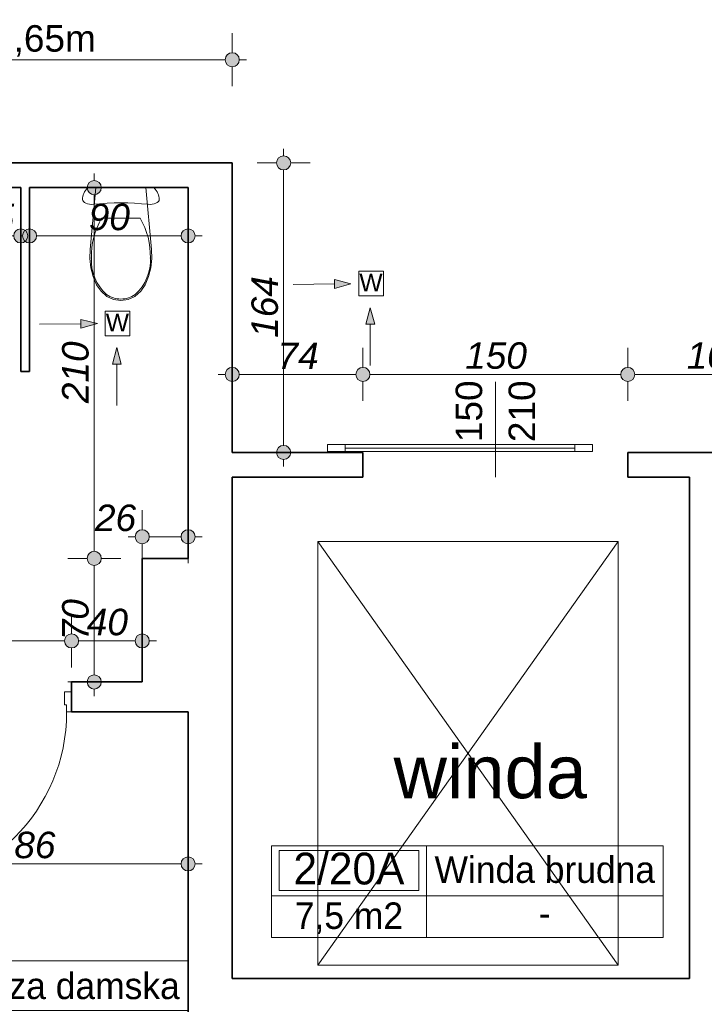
# Model space of a CAD drawing. Header units: millimetres. Extents: x -13944 to 84772, y -78836 to -35317.
# Tile 45 of 85: x 33941 to 37818, y -55859 to -50282. Entities that reach past the tile are written whole.
import ezdxf
from ezdxf.enums import TextEntityAlignment as Align

# ---------------------------------------------------------------- set-up
doc = ezdxf.new("R2010")
doc.units = ezdxf.units.MM
doc.header["$MEASUREMENT"] = 0
for name, color, linetype, lineweight in [('0_Nr_pióra__3', 7, 'Continuous', 20), ('Drzwi ArchiCAD_Nr_pióra__1', 7, 'Continuous', 0), ('Instalacje - Went_Klim_Nr_pióra__42', 150, 'Continuous', 13), ('Konstrukcja - Ściany zew_Nr_pióra__6', 7, 'Continuous', 35), ('Metryczki pomieszczeń ArchiCADa_Nr_pióra__1', 7, 'Continuous', 0), ('Wnetrze - Sanitariaty_Nr_pióra__22', 8, 'Continuous', 13), ('Wnętrze - Umeblowanie_Nr_pióra__1', 7, 'Continuous', 0), ('Wymiarowanie - Ogólne_Nr_pióra__82', 114, 'Continuous', 13), ('Znaczniki drzwi ArchiCADa_Nr_pióra__1', 7, 'Continuous', 0), ('Znaczniki drzwi ArchiCADa_Nr_pióra__7', 7, 'Continuous', 70)]:
    doc.layers.add(name, color=color, linetype=linetype, lineweight=lineweight)
doc.layers.add('Elementy modelu - Strefy', color=7, linetype='Continuous')
doc.layers.add('Wymiarowanie - Ogólne', color=7, linetype='Continuous')
doc.styles.add('GENERATED_STYLE_1', font='txt')
doc.styles.add('GENERATED_STYLE_2', font='txt')
doc.styles.add('GENERATED_STYLE_3', font='txt')
doc.styles.add('GENERATED_STYLE_4', font='txt')
doc.dimstyles.new('GENERATED_STYLE__1', dxfattribs={"dimtxt": 150, "dimasz": 152, "dimexe": 0.18, "dimexo": 0, "dimgap": 0.09, "dimtad": 1, "dimlfac": 0.1, "dimzin": 0, "dimdsep": 46, "dimtxsty": 'GENERATED_STYLE_3', "dimblk": 'ARROWHEAD_11', "dimblk1": 'ARROWHEAD_11', "dimblk2": 'ARROWHEAD_11', "dimcen": 0.09, "dimclrd": 114, "dimclre": 114, "dimclrt": 114, "dimazin": 0, "dimtfac": 1, "dimtdec": 4, "dimtmove": 0, "dimatfit": 3, "dimfxl": 1, "dimtolj": 1, "dimtzin": 0, "dimarcsym": 0})
doc.dimstyles.new('GENERATED_STYLE__2', dxfattribs={"dimtxt": 150, "dimasz": 152, "dimexe": 0.18, "dimexo": 0, "dimgap": 0.09, "dimtad": 1, "dimtih": 1, "dimtoh": 1, "dimlfac": 0.1, "dimzin": 0, "dimdsep": 46, "dimtxsty": 'GENERATED_STYLE_3', "dimblk": 'ARROWHEAD_11', "dimblk1": 'ARROWHEAD_11', "dimblk2": 'ARROWHEAD_11', "dimcen": 0.09, "dimclrd": 114, "dimclre": 114, "dimclrt": 114, "dimazin": 0, "dimtfac": 1, "dimtdec": 4, "dimtmove": 0, "dimatfit": 3, "dimfxl": 1, "dimtolj": 1, "dimtzin": 0, "dimarcsym": 0})

# ---------------------------------------------------------------- blocks, each defined once
blk = doc.blocks.new('Śluza damska_2_16_16', base_point=(33540.5, -55894.5))
at = {"layer": 'Metryczki pomieszczeń ArchiCADa_Nr_pióra__1', "linetype": 'Continuous'}
for p, q in [((32806.5, -55611.7), (34894.1, -55611.7)), ((32806.5, -56130.2), (32806.5, -55611.7)), ((32843.2, -55637.6), (33503.8, -55637.6)), ((32843.2, -55863.9), (32843.2, -55637.6)), ((33503.8, -55637.6), (33503.8, -55863.9)), ((33540.5, -55611.7), (33540.5, -56130.2)), ((34894.1, -55611.7), (34894.1, -56130.2)), ((33503.8, -55863.9), (32843.2, -55863.9)), ((32806.5, -55894.5), (34894.1, -55894.5)), ((34894.1, -56130.2), (32806.5, -56130.2))]:
    blk.add_line(p, q, dxfattribs=at)
at = {"layer": 'Metryczki pomieszczeń ArchiCADa_Nr_pióra__1'}
for tag, height, style, p in [('ROOM_NUMBER', 180, 'GENERATED_STYLE_2', (33173.5, -55739.6)), ('ROOM_NAME', 150, 'GENERATED_STYLE_1', (34217.3, -55754.3)), ('ROOM_CALC_AREA', 150, 'GENERATED_STYLE_1', (33173.5, -56006.6)), ('floor_f', 150, 'GENERATED_STYLE_1', (34217.3, -55993.2))]:
    blk.add_attdef(tag, text='', height=height, dxfattribs=dict(at, style=style)).set_placement(p, align=Align.MIDDLE_CENTER)
blk = doc.blocks.new('Winda brudna_2_20A_41', base_point=(36244.5, -55244.8))
at = {"layer": 'Metryczki pomieszczeń ArchiCADa_Nr_pióra__1', "linetype": 'Continuous'}
for p, q in [((35366.4, -54962), (37585.1, -54962)), ((35366.4, -55480.5), (35366.4, -54962)), ((35410.3, -54987.9), (36200.6, -54987.9)), ((35410.3, -55214.2), (35410.3, -54987.9)), ((36200.6, -54987.9), (36200.6, -55214.2)), ((36244.5, -54962), (36244.5, -55480.5)), ((37585.1, -54962), (37585.1, -55480.5)), ((35366.4, -55244.8), (37585.1, -55244.8)), ((36200.6, -55214.2), (35410.3, -55214.2)), ((37585.1, -55480.5), (35366.4, -55480.5))]:
    blk.add_line(p, q, dxfattribs=at)
at = {"layer": 'Metryczki pomieszczeń ArchiCADa_Nr_pióra__1'}
for tag, height, style, p in [('ROOM_NUMBER', 180, 'GENERATED_STYLE_2', (35805.4, -55089.9)), ('ROOM_NAME', 150, 'GENERATED_STYLE_1', (36914.8, -55096)), ('floor_f', 150, 'GENERATED_STYLE_1', (36914.8, -55342.3)), ('ROOM_CALC_AREA', 150, 'GENERATED_STYLE_1', (35805.4, -55356.9))]:
    blk.add_attdef(tag, text='', height=height, dxfattribs=dict(at, style=style)).set_placement(p, align=Align.MIDDLE_CENTER)
blk = doc.blocks.new('*D123')
at = {"layer": 'Wymiarowanie - Ogólne_Nr_pióra__82', "linetype": 'Continuous'}
for points in [[(28054.6, -50508.6), (28051.6, -50493.3), (28042.9, -50480.4), (28029.9, -50471.7), (28014.6, -50468.6), (27999.3, -50471.7), (27986.3, -50480.4), (27977.6, -50493.3), (27974.6, -50508.6), (27977.6, -50523.9), (27986.3, -50536.9), (27999.3, -50545.6), (28014.6, -50548.6), (28029.9, -50545.6), (28042.9, -50536.9), (28051.6, -50523.9)], [(35184.6, -50508.6), (35181.6, -50493.3), (35172.9, -50480.4), (35159.9, -50471.7), (35144.6, -50468.6), (35129.3, -50471.7), (35116.3, -50480.4), (35107.6, -50493.3), (35104.6, -50508.6), (35107.6, -50523.9), (35116.3, -50536.9), (35129.3, -50545.6), (35144.6, -50548.6), (35159.9, -50545.6), (35172.9, -50536.9), (35181.6, -50523.9)]]:
    blk.add_hatch(color=256, dxfattribs=at).paths.add_polyline_path(points)
for p, q in [((28014.6, -50468.6), (28014.6, -50358.6)), ((35144.6, -50468.6), (35144.6, -50358.6)), ((28054.6, -50508.6), (35104.6, -50508.6)), ((35184.6, -50508.6), (35224.6, -50508.6)), ((28014.6, -50658.6), (28014.6, -50548.6)), ((35144.6, -50658.6), (35144.6, -50548.6))]:
    blk.add_line(p, q, dxfattribs=at)
for centre in [(28014.6, -50508.6), (35144.6, -50508.6)]:
    blk.add_circle(centre, 40, dxfattribs=at)
at = {"layer": 'Wymiarowanie - Ogólne_Nr_pióra__82', "insert": (31408.9, -50478.6), "char_height": 150, "attachment_point": 7, "style": 'GENERATED_STYLE_3'}
blk.add_mtext('\\A1;{\\fArial|b0|i1|c238|p38;713}', dxfattribs=at)
blk = doc.blocks.new('ARROWHEAD_11')
at = {"color": 0, "linetype": 'Continuous', "lineweight": 0}
blk.add_line((0, 0), (-1, 0), dxfattribs=at)
at = {"color": 0, "linetype": 'Continuous', "lineweight": 0, "const_width": 0.25, "flags": 128}
blk.add_lwpolyline([(-0.125, 0, 1), (0.125, 0, 1)], format="xyb", close=True, dxfattribs=at)
blk = doc.blocks.new('*D159')
at = {"layer": 'Wymiarowanie - Ogólne_Nr_pióra__82', "linetype": 'Continuous'}
for points in [[(35475.4, -51093), (35472.4, -51077.6), (35463.7, -51064.7), (35450.7, -51056), (35435.4, -51053), (35420.1, -51056), (35407.1, -51064.7), (35398.5, -51077.6), (35395.4, -51093), (35398.5, -51108.3), (35407.1, -51121.2), (35420.1, -51129.9), (35435.4, -51133), (35450.7, -51129.9), (35463.7, -51121.2), (35472.4, -51108.3)], [(35475.4, -52733), (35472.4, -52717.6), (35463.7, -52704.7), (35450.7, -52696), (35435.4, -52693), (35420.1, -52696), (35407.1, -52704.7), (35398.5, -52717.6), (35395.4, -52733), (35398.5, -52748.3), (35407.1, -52761.2), (35420.1, -52769.9), (35435.4, -52773), (35450.7, -52769.9), (35463.7, -52761.2), (35472.4, -52748.3)]]:
    blk.add_hatch(color=256, dxfattribs=at).paths.add_polyline_path(points)
for p, q in [((35435.4, -51053), (35435.4, -51013)), ((35395.4, -51093), (35285.4, -51093)), ((35435.4, -52693), (35435.4, -51133)), ((35585.4, -51093), (35475.4, -51093)), ((35395.4, -52733), (35285.4, -52733)), ((35585.4, -52733), (35475.4, -52733)), ((35435.4, -52813), (35435.4, -52773))]:
    blk.add_line(p, q, dxfattribs=at)
for centre in [(35435.4, -51093), (35435.4, -52733)]:
    blk.add_circle(centre, 40, dxfattribs=at)
at = {"layer": 'Wymiarowanie - Ogólne_Nr_pióra__82', "insert": (35405.4, -52083.7), "char_height": 150, "attachment_point": 7, "rotation": 90, "style": 'GENERATED_STYLE_3'}
blk.add_mtext('\\A1;{\\fArial|b0|i1|c238|p38;164}', dxfattribs=at)
blk = doc.blocks.new('*D160')
at = {"layer": 'Wymiarowanie - Ogólne_Nr_pióra__82', "linetype": 'Continuous'}
for points in [[(35184.6, -52291.2), (35181.6, -52275.9), (35172.9, -52262.9), (35159.9, -52254.2), (35144.6, -52251.2), (35129.3, -52254.2), (35116.3, -52262.9), (35107.6, -52275.9), (35104.6, -52291.2), (35107.6, -52306.5), (35116.3, -52319.5), (35129.3, -52328.1), (35144.6, -52331.2), (35159.9, -52328.1), (35172.9, -52319.5), (35181.6, -52306.5)], [(35924.6, -52291.2), (35921.5, -52275.9), (35912.9, -52262.9), (35899.9, -52254.2), (35884.6, -52251.2), (35869.3, -52254.2), (35856.3, -52262.9), (35847.6, -52275.9), (35844.6, -52291.2), (35847.6, -52306.5), (35856.3, -52319.5), (35869.3, -52328.1), (35884.6, -52331.2), (35899.9, -52328.1), (35912.9, -52319.5), (35921.5, -52306.5)]]:
    blk.add_hatch(color=256, dxfattribs=at).paths.add_polyline_path(points)
for p, q in [((35144.6, -52251.2), (35144.6, -52141.2)), ((35884.6, -52251.2), (35884.6, -52141.2)), ((35064.6, -52291.2), (35104.6, -52291.2)), ((35184.6, -52291.2), (35844.6, -52291.2)), ((35144.6, -52441.2), (35144.6, -52331.2)), ((35884.6, -52441.2), (35884.6, -52331.2))]:
    blk.add_line(p, q, dxfattribs=at)
for centre in [(35144.6, -52291.2), (35884.6, -52291.2)]:
    blk.add_circle(centre, 40, dxfattribs=at)
at = {"layer": 'Wymiarowanie - Ogólne_Nr_pióra__82', "insert": (35400.8, -52261.2), "char_height": 150, "attachment_point": 7, "style": 'GENERATED_STYLE_3'}
blk.add_mtext('\\A1;{\\fArial|b0|i1|c238|p38;74}', dxfattribs=at)
blk = doc.blocks.new('*D161')
at = {"layer": 'Wymiarowanie - Ogólne_Nr_pióra__82', "linetype": 'Continuous'}
for points in [[(35924.6, -52291.2), (35921.5, -52275.9), (35912.9, -52262.9), (35899.9, -52254.2), (35884.6, -52251.2), (35869.3, -52254.2), (35856.3, -52262.9), (35847.6, -52275.9), (35844.6, -52291.2), (35847.6, -52306.5), (35856.3, -52319.5), (35869.3, -52328.1), (35884.6, -52331.2), (35899.9, -52328.1), (35912.9, -52319.5), (35921.5, -52306.5)], [(37424.6, -52291.2), (37421.5, -52275.9), (37412.9, -52262.9), (37399.9, -52254.2), (37384.6, -52251.2), (37369.3, -52254.2), (37356.3, -52262.9), (37347.6, -52275.9), (37344.6, -52291.2), (37347.6, -52306.5), (37356.3, -52319.5), (37369.3, -52328.1), (37384.6, -52331.2), (37399.9, -52328.1), (37412.9, -52319.5), (37421.5, -52306.5)]]:
    blk.add_hatch(color=256, dxfattribs=at).paths.add_polyline_path(points)
for p, q in [((35884.6, -52251.2), (35884.6, -52141.2)), ((37384.6, -52251.2), (37384.6, -52141.2)), ((35924.6, -52291.2), (37344.6, -52291.2)), ((35884.6, -52441.2), (35884.6, -52331.2)), ((37384.6, -52441.2), (37384.6, -52331.2))]:
    blk.add_line(p, q, dxfattribs=at)
for centre in [(35884.6, -52291.2), (37384.6, -52291.2)]:
    blk.add_circle(centre, 40, dxfattribs=at)
at = {"layer": 'Wymiarowanie - Ogólne_Nr_pióra__82', "insert": (36463.8, -52261.2), "char_height": 150, "attachment_point": 7, "style": 'GENERATED_STYLE_3'}
blk.add_mtext('\\A1;{\\fArial|b0|i1|c238|p38;150}', dxfattribs=at)
blk = doc.blocks.new('*D162')
at = {"layer": 'Wymiarowanie - Ogólne_Nr_pióra__82', "linetype": 'Continuous'}
for points in [[(37424.6, -52291.2), (37421.5, -52275.9), (37412.9, -52262.9), (37399.9, -52254.2), (37384.6, -52251.2), (37369.3, -52254.2), (37356.3, -52262.9), (37347.6, -52275.9), (37344.6, -52291.2), (37347.6, -52306.5), (37356.3, -52319.5), (37369.3, -52328.1), (37384.6, -52331.2), (37399.9, -52328.1), (37412.9, -52319.5), (37421.5, -52306.5)], [(38434.6, -52291.2), (38431.5, -52275.9), (38422.9, -52262.9), (38409.9, -52254.2), (38394.6, -52251.2), (38379.3, -52254.2), (38366.3, -52262.9), (38357.6, -52275.9), (38354.6, -52291.2), (38357.6, -52306.5), (38366.3, -52319.5), (38379.3, -52328.1), (38394.6, -52331.2), (38409.9, -52328.1), (38422.9, -52319.5), (38431.5, -52306.5)]]:
    blk.add_hatch(color=256, dxfattribs=at).paths.add_polyline_path(points)
for p, q in [((37384.6, -52251.2), (37384.6, -52141.2)), ((38394.6, -52251.2), (38394.6, -52141.2)), ((37424.6, -52291.2), (38354.6, -52291.2)), ((37384.6, -52441.2), (37384.6, -52331.2)), ((38394.6, -52441.2), (38394.6, -52331.2))]:
    blk.add_line(p, q, dxfattribs=at)
for centre in [(37384.6, -52291.2), (38394.6, -52291.2)]:
    blk.add_circle(centre, 40, dxfattribs=at)
at = {"layer": 'Wymiarowanie - Ogólne_Nr_pióra__82', "insert": (37718.8, -52261.2), "char_height": 150, "attachment_point": 7, "style": 'GENERATED_STYLE_3'}
blk.add_mtext('\\A1;{\\fArial|b0|i1|c238|p38;101}', dxfattribs=at)
blk = doc.blocks.new('*D415')
at = {"layer": 'Wymiarowanie - Ogólne_Nr_pióra__82', "linetype": 'Continuous'}
for points in [[(33074.6, -55063.3), (33071.6, -55048), (33062.9, -55035.1), (33049.9, -55026.4), (33034.6, -55023.3), (33019.3, -55026.4), (33006.3, -55035.1), (32997.6, -55048), (32994.6, -55063.3), (32997.6, -55078.6), (33006.3, -55091.6), (33019.3, -55100.3), (33034.6, -55103.3), (33049.9, -55100.3), (33062.9, -55091.6), (33071.6, -55078.6)], [(34934.6, -55063.3), (34931.6, -55048), (34922.9, -55035.1), (34909.9, -55026.4), (34894.6, -55023.3), (34879.3, -55026.4), (34866.3, -55035.1), (34857.6, -55048), (34854.6, -55063.3), (34857.6, -55078.6), (34866.3, -55091.6), (34879.3, -55100.3), (34894.6, -55103.3), (34909.9, -55100.3), (34922.9, -55091.6), (34931.6, -55078.6)]]:
    blk.add_hatch(color=256, dxfattribs=at).paths.add_polyline_path(points)
for p, q in [((33034.6, -55023.3), (33034.6, -54913.3)), ((34894.6, -55023.3), (34894.6, -54913.3)), ((33074.6, -55063.3), (34854.6, -55063.3)), ((34934.6, -55063.3), (34974.6, -55063.3)), ((33034.6, -55213.3), (33034.6, -55103.3)), ((34894.6, -55213.3), (34894.6, -55103.3))]:
    blk.add_line(p, q, dxfattribs=at)
for centre in [(33034.6, -55063.3), (34894.6, -55063.3)]:
    blk.add_circle(centre, 40, dxfattribs=at)
at = {"layer": 'Wymiarowanie - Ogólne_Nr_pióra__82', "insert": (33793.9, -55033.3), "char_height": 150, "attachment_point": 7, "style": 'GENERATED_STYLE_3'}
blk.add_mtext('\\A1;{\\fArial|b0|i1|c238|p38;186}', dxfattribs=at)
blk = doc.blocks.new('*D437')
at = {"layer": 'Wymiarowanie - Ogólne_Nr_pióra__82', "linetype": 'Continuous'}
for points in [[(33214.6, -53800.6), (33211.6, -53785.3), (33202.9, -53772.3), (33189.9, -53763.7), (33174.6, -53760.6), (33159.3, -53763.7), (33146.3, -53772.3), (33137.6, -53785.3), (33134.6, -53800.6), (33137.6, -53815.9), (33146.3, -53828.9), (33159.3, -53837.6), (33174.6, -53840.6), (33189.9, -53837.6), (33202.9, -53828.9), (33211.6, -53815.9)], [(34274.6, -53800.6), (34271.6, -53785.3), (34262.9, -53772.3), (34249.9, -53763.7), (34234.6, -53760.6), (34219.3, -53763.7), (34206.3, -53772.3), (34197.6, -53785.3), (34194.6, -53800.6), (34197.6, -53815.9), (34206.3, -53828.9), (34219.3, -53837.6), (34234.6, -53840.6), (34249.9, -53837.6), (34262.9, -53828.9), (34271.6, -53815.9)]]:
    blk.add_hatch(color=256, dxfattribs=at).paths.add_polyline_path(points)
for p, q in [((33174.6, -53760.6), (33174.6, -53650.6)), ((34234.6, -53760.6), (34234.6, -53650.6)), ((33214.6, -53800.6), (34194.6, -53800.6)), ((33174.6, -53950.6), (33174.6, -53840.6)), ((34234.6, -53950.6), (34234.6, -53840.6))]:
    blk.add_line(p, q, dxfattribs=at)
for centre in [(33174.6, -53800.6), (34234.6, -53800.6)]:
    blk.add_circle(centre, 40, dxfattribs=at)
at = {"layer": 'Wymiarowanie - Ogólne_Nr_pióra__82', "insert": (33533.9, -53770.6), "char_height": 150, "attachment_point": 7, "style": 'GENERATED_STYLE_3'}
blk.add_mtext('\\A1;{\\fArial|b0|i1|c238|p38;106}', dxfattribs=at)
blk = doc.blocks.new('*D438')
at = {"layer": 'Wymiarowanie - Ogólne_Nr_pióra__82', "linetype": 'Continuous'}
for points in [[(34274.6, -53800.6), (34271.6, -53785.3), (34262.9, -53772.3), (34249.9, -53763.7), (34234.6, -53760.6), (34219.3, -53763.7), (34206.3, -53772.3), (34197.6, -53785.3), (34194.6, -53800.6), (34197.6, -53815.9), (34206.3, -53828.9), (34219.3, -53837.6), (34234.6, -53840.6), (34249.9, -53837.6), (34262.9, -53828.9), (34271.6, -53815.9)], [(34674.6, -53800.6), (34671.6, -53785.3), (34662.9, -53772.3), (34649.9, -53763.7), (34634.6, -53760.6), (34619.3, -53763.7), (34606.3, -53772.3), (34597.6, -53785.3), (34594.6, -53800.6), (34597.6, -53815.9), (34606.3, -53828.9), (34619.3, -53837.6), (34634.6, -53840.6), (34649.9, -53837.6), (34662.9, -53828.9), (34671.6, -53815.9)]]:
    blk.add_hatch(color=256, dxfattribs=at).paths.add_polyline_path(points)
for p, q in [((34234.6, -53760.6), (34234.6, -53650.6)), ((34634.6, -53760.6), (34634.6, -53650.6)), ((34274.6, -53800.6), (34594.6, -53800.6)), ((34674.6, -53800.6), (34714.6, -53800.6)), ((34234.6, -53950.6), (34234.6, -53840.6)), ((34634.6, -53950.6), (34634.6, -53840.6))]:
    blk.add_line(p, q, dxfattribs=at)
for centre in [(34234.6, -53800.6), (34634.6, -53800.6)]:
    blk.add_circle(centre, 40, dxfattribs=at)
at = {"layer": 'Wymiarowanie - Ogólne_Nr_pióra__82', "insert": (34320.8, -53770.6), "char_height": 150, "attachment_point": 7, "style": 'GENERATED_STYLE_3'}
blk.add_mtext('\\A1;{\\fArial|b0|i1|c238|p38;40}', dxfattribs=at)
blk = doc.blocks.new('*D439')
at = {"layer": 'Wymiarowanie - Ogólne_Nr_pióra__82', "linetype": 'Continuous'}
for points in [[(34402.9, -53333), (34399.8, -53317.7), (34391.2, -53304.7), (34378.2, -53296), (34362.9, -53293), (34347.6, -53296), (34334.6, -53304.7), (34325.9, -53317.7), (34322.9, -53333), (34325.9, -53348.3), (34334.6, -53361.3), (34347.6, -53369.9), (34362.9, -53373), (34378.2, -53369.9), (34391.2, -53361.3), (34399.8, -53348.3)], [(34402.9, -54033), (34399.8, -54017.7), (34391.2, -54004.7), (34378.2, -53996), (34362.9, -53993), (34347.6, -53996), (34334.6, -54004.7), (34325.9, -54017.7), (34322.9, -54033), (34325.9, -54048.3), (34334.6, -54061.3), (34347.6, -54069.9), (34362.9, -54073), (34378.2, -54069.9), (34391.2, -54061.3), (34399.8, -54048.3)]]:
    blk.add_hatch(color=256, dxfattribs=at).paths.add_polyline_path(points)
for p, q in [((34322.9, -53333), (34212.9, -53333)), ((34512.9, -53333), (34402.9, -53333)), ((34362.9, -53993), (34362.9, -53373)), ((34322.9, -54033), (34212.9, -54033)), ((34512.9, -54033), (34402.9, -54033)), ((34362.9, -54113), (34362.9, -54073))]:
    blk.add_line(p, q, dxfattribs=at)
for centre in [(34362.9, -53333), (34362.9, -54033)]:
    blk.add_circle(centre, 40, dxfattribs=at)
at = {"layer": 'Wymiarowanie - Ogólne_Nr_pióra__82', "insert": (34332.9, -53796.8), "char_height": 150, "attachment_point": 7, "rotation": 90, "style": 'GENERATED_STYLE_3'}
blk.add_mtext('\\A1;{\\fArial|b0|i1|c238|p38;70}', dxfattribs=at)
blk = doc.blocks.new('*D440')
at = {"layer": 'Wymiarowanie - Ogólne_Nr_pióra__82', "linetype": 'Continuous'}
for points in [[(34402.9, -51233), (34399.8, -51217.6), (34391.2, -51204.7), (34378.2, -51196), (34362.9, -51193), (34347.6, -51196), (34334.6, -51204.7), (34325.9, -51217.6), (34322.9, -51233), (34325.9, -51248.3), (34334.6, -51261.2), (34347.6, -51269.9), (34362.9, -51273), (34378.2, -51269.9), (34391.2, -51261.2), (34399.8, -51248.3)], [(34402.9, -53333), (34399.8, -53317.7), (34391.2, -53304.7), (34378.2, -53296), (34362.9, -53293), (34347.6, -53296), (34334.6, -53304.7), (34325.9, -53317.7), (34322.9, -53333), (34325.9, -53348.3), (34334.6, -53361.3), (34347.6, -53369.9), (34362.9, -53373), (34378.2, -53369.9), (34391.2, -53361.3), (34399.8, -53348.3)]]:
    blk.add_hatch(color=256, dxfattribs=at).paths.add_polyline_path(points)
for p, q in [((34362.9, -51193), (34362.9, -51153)), ((34322.9, -51233), (34212.9, -51233)), ((34512.9, -51233), (34402.9, -51233)), ((34362.9, -53293), (34362.9, -51273)), ((34322.9, -53333), (34212.9, -53333)), ((34512.9, -53333), (34402.9, -53333))]:
    blk.add_line(p, q, dxfattribs=at)
for centre in [(34362.9, -51233), (34362.9, -53333)]:
    blk.add_circle(centre, 40, dxfattribs=at)
at = {"layer": 'Wymiarowanie - Ogólne_Nr_pióra__82', "insert": (34332.9, -52453.7), "char_height": 150, "attachment_point": 7, "rotation": 90, "style": 'GENERATED_STYLE_3'}
blk.add_mtext('\\A1;{\\fArial|b0|i1|c238|p38;210}', dxfattribs=at)
blk = doc.blocks.new('*D441')
at = {"layer": 'Wymiarowanie - Ogólne_Nr_pióra__82', "linetype": 'Continuous'}
for points in [[(34674.6, -53210.4), (34671.6, -53195.1), (34662.9, -53182.1), (34649.9, -53173.4), (34634.6, -53170.4), (34619.3, -53173.4), (34606.3, -53182.1), (34597.6, -53195.1), (34594.6, -53210.4), (34597.6, -53225.7), (34606.3, -53238.7), (34619.3, -53247.3), (34634.6, -53250.4), (34649.9, -53247.3), (34662.9, -53238.7), (34671.6, -53225.7)], [(34934.6, -53210.4), (34931.6, -53195.1), (34922.9, -53182.1), (34909.9, -53173.4), (34894.6, -53170.4), (34879.3, -53173.4), (34866.3, -53182.1), (34857.6, -53195.1), (34854.6, -53210.4), (34857.6, -53225.7), (34866.3, -53238.7), (34879.3, -53247.3), (34894.6, -53250.4), (34909.9, -53247.3), (34922.9, -53238.7), (34931.6, -53225.7)]]:
    blk.add_hatch(color=256, dxfattribs=at).paths.add_polyline_path(points)
for p, q in [((34634.6, -53170.4), (34634.6, -53060.4)), ((34894.6, -53170.4), (34894.6, -53060.4)), ((34554.6, -53210.4), (34594.6, -53210.4)), ((34634.6, -53360.4), (34634.6, -53250.4)), ((34674.6, -53210.4), (34854.6, -53210.4)), ((34894.6, -53360.4), (34894.6, -53250.4)), ((34934.6, -53210.4), (34974.6, -53210.4))]:
    blk.add_line(p, q, dxfattribs=at)
for centre in [(34634.6, -53210.4), (34894.6, -53210.4)]:
    blk.add_circle(centre, 40, dxfattribs=at)
at = {"layer": 'Wymiarowanie - Ogólne_Nr_pióra__82', "insert": (34366.9, -53180.4), "char_height": 150, "attachment_point": 7, "style": 'GENERATED_STYLE_3'}
blk.add_mtext('\\A1;{\\fArial|b0|i1|c238|p38;26}', dxfattribs=at)
blk = doc.blocks.new('*D450')
at = {"layer": 'Wymiarowanie - Ogólne_Nr_pióra__82', "linetype": 'Continuous'}
for points in [[(33088.6, -51506.1), (33085.6, -51490.8), (33076.9, -51477.9), (33063.9, -51469.2), (33048.6, -51466.1), (33033.3, -51469.2), (33020.3, -51477.9), (33011.6, -51490.8), (33008.6, -51506.1), (33011.6, -51521.4), (33020.3, -51534.4), (33033.3, -51543.1), (33048.6, -51546.1), (33063.9, -51543.1), (33076.9, -51534.4), (33085.6, -51521.4)], [(33986.6, -51506.1), (33983.6, -51490.8), (33974.9, -51477.9), (33961.9, -51469.2), (33946.6, -51466.1), (33931.3, -51469.2), (33918.3, -51477.9), (33909.6, -51490.8), (33906.6, -51506.1), (33909.6, -51521.4), (33918.3, -51534.4), (33931.3, -51543.1), (33946.6, -51546.1), (33961.9, -51543.1), (33974.9, -51534.4), (33983.6, -51521.4)]]:
    blk.add_hatch(color=256, dxfattribs=at).paths.add_polyline_path(points)
for p, q in [((33048.6, -51466.1), (33048.6, -51356.1)), ((33946.6, -51466.1), (33946.6, -51356.1)), ((33088.6, -51506.1), (33906.6, -51506.1)), ((33048.6, -51656.1), (33048.6, -51546.1)), ((33946.6, -51656.1), (33946.6, -51546.1))]:
    blk.add_line(p, q, dxfattribs=at)
for centre in [(33048.6, -51506.1), (33946.6, -51506.1)]:
    blk.add_circle(centre, 40, dxfattribs=at)
at = {"layer": 'Wymiarowanie - Ogólne_Nr_pióra__82', "char_height": 150, "attachment_point": 7, "style": 'GENERATED_STYLE_3'}
for s, insert in [('\\A1;{\\fArial|b0|i1|c238|p38;90}', (33326.9, -51476.1)), ('\\A1;{\\fArial|b0|i1|c238|p38;5}', (33792.8, -51476.1))]:
    blk.add_mtext(s, dxfattribs=dict(at, insert=insert))
blk = doc.blocks.new('*D451')
at = {"layer": 'Wymiarowanie - Ogólne_Nr_pióra__82', "linetype": 'Continuous'}
for points in [[(33986.6, -51506.1), (33983.6, -51490.8), (33974.9, -51477.9), (33961.9, -51469.2), (33946.6, -51466.1), (33931.3, -51469.2), (33918.3, -51477.9), (33909.6, -51490.8), (33906.6, -51506.1), (33909.6, -51521.4), (33918.3, -51534.4), (33931.3, -51543.1), (33946.6, -51546.1), (33961.9, -51543.1), (33974.9, -51534.4), (33983.6, -51521.4)], [(34036.6, -51506.1), (34033.6, -51490.8), (34024.9, -51477.9), (34011.9, -51469.2), (33996.6, -51466.1), (33981.3, -51469.2), (33968.3, -51477.9), (33959.6, -51490.8), (33956.6, -51506.1), (33959.6, -51521.4), (33968.3, -51534.4), (33981.3, -51543.1), (33996.6, -51546.1), (34011.9, -51543.1), (34024.9, -51534.4), (34033.6, -51521.4)]]:
    blk.add_hatch(color=256, dxfattribs=at).paths.add_polyline_path(points)
for p, q in [((33946.6, -51466.1), (33946.6, -51356.1)), ((33996.6, -51466.1), (33996.6, -51356.1)), ((33946.6, -51506.1), (33956.6, -51506.1)), ((33946.6, -51656.1), (33946.6, -51546.1)), ((33996.6, -51656.1), (33996.6, -51546.1))]:
    blk.add_line(p, q, dxfattribs=at)
for centre in [(33946.6, -51506.1), (33996.6, -51506.1)]:
    blk.add_circle(centre, 40, dxfattribs=at)
blk = doc.blocks.new('*D452')
at = {"layer": 'Wymiarowanie - Ogólne_Nr_pióra__82', "linetype": 'Continuous'}
for points in [[(34036.6, -51506.1), (34033.6, -51490.8), (34024.9, -51477.9), (34011.9, -51469.2), (33996.6, -51466.1), (33981.3, -51469.2), (33968.3, -51477.9), (33959.6, -51490.8), (33956.6, -51506.1), (33959.6, -51521.4), (33968.3, -51534.4), (33981.3, -51543.1), (33996.6, -51546.1), (34011.9, -51543.1), (34024.9, -51534.4), (34033.6, -51521.4)], [(34934.6, -51506.1), (34931.6, -51490.8), (34922.9, -51477.9), (34909.9, -51469.2), (34894.6, -51466.1), (34879.3, -51469.2), (34866.3, -51477.9), (34857.6, -51490.8), (34854.6, -51506.1), (34857.6, -51521.4), (34866.3, -51534.4), (34879.3, -51543.1), (34894.6, -51546.1), (34909.9, -51543.1), (34922.9, -51534.4), (34931.6, -51521.4)]]:
    blk.add_hatch(color=256, dxfattribs=at).paths.add_polyline_path(points)
for p, q in [((33996.6, -51466.1), (33996.6, -51356.1)), ((34894.6, -51466.1), (34894.6, -51356.1)), ((34036.6, -51506.1), (34854.6, -51506.1)), ((34934.6, -51506.1), (34974.6, -51506.1)), ((33996.6, -51656.1), (33996.6, -51546.1)), ((34894.6, -51656.1), (34894.6, -51546.1))]:
    blk.add_line(p, q, dxfattribs=at)
for centre in [(33996.6, -51506.1), (34894.6, -51506.1)]:
    blk.add_circle(centre, 40, dxfattribs=at)
at = {"layer": 'Wymiarowanie - Ogólne_Nr_pióra__82', "insert": (34331.8, -51476.1), "char_height": 150, "attachment_point": 7, "style": 'GENERATED_STYLE_3'}
blk.add_mtext('\\A1;{\\fArial|b0|i1|c238|p38;90}', dxfattribs=at)

msp = doc.modelspace()

# ---------------------------------------------------------------- hatches: boundary and pattern name
at = {"layer": 'Instalacje - Went_Klim_Nr_pióra__42', "linetype": 'Continuous'}
for points in [[(35816.85, -51777.575), (35723.306, -51753.5), (35723.801, -51803.497)], [(35926.562, -51913.376), (35901.562, -52006.677), (35951.562, -52006.677)], [(34380.691, -52003.273), (34287.147, -51979.197), (34287.642, -52029.195)], [(34490.403, -52139.074), (34465.403, -52232.375), (34515.403, -52232.375)]]:
    msp.add_hatch(color=256, dxfattribs=at).paths.add_polyline_path(points)

# ---------------------------------------------------------------- linework, layer by layer
at = {"layer": 'Drzwi ArchiCAD_Nr_pióra__1', "linetype": 'Continuous'}
for p, q in [((35784.573, -52687.955), (35684.573, -52687.955)), ((35684.573, -52687.955), (35684.573, -52727.955)), ((37084.573, -52687.955), (35784.573, -52687.955)), ((35784.573, -52687.955), (35784.573, -52707.955)), ((35784.573, -52727.955), (35784.573, -52687.955)), ((37084.573, -52707.955), (37084.573, -52687.955)), ((37184.573, -52687.955), (37084.573, -52687.955)), ((37084.573, -52687.955), (37084.573, -52727.955)), ((37184.573, -52727.955), (37184.573, -52687.955)), ((35684.573, -52727.955), (35784.573, -52727.955)), ((35784.573, -52707.955), (37084.573, -52707.955)), ((37084.573, -52707.955), (35784.573, -52707.955)), ((35784.573, -52707.955), (35784.573, -52727.955)), ((37084.573, -52707.955), (35784.573, -52707.955)), ((35784.573, -52727.955), (37084.573, -52727.955)), ((37084.573, -52727.955), (37084.573, -52707.955)), ((37084.573, -52727.955), (37184.573, -52727.955)), ((34194.596, -54087.978), (34194.596, -54162.978)), ((34234.596, -54087.978), (34194.596, -54087.978)), ((34234.596, -54202.978), (34234.596, -54087.978)), ((34234.596, -54202.978), (34234.596, -54087.978)), ((34194.596, -54162.978), (34206.596, -54162.978)), ((34206.596, -54162.978), (34206.596, -54202.978)), ((34206.596, -54202.978), (34234.596, -54202.978))]:
    msp.add_line(p, q, dxfattribs=at)
msp.add_arc((33202.596, -54202.978), 1004, 270, 0, dxfattribs=at)
at = {"layer": 'Instalacje - Went_Klim_Nr_pióra__42', "linetype": 'Continuous'}
for p, q in [((35816.85, -51777.575), (35723.306, -51753.5)), ((35723.801, -51803.497), (35723.306, -51753.5)), ((35861.19, -51706.409), (36001.19, -51706.409)), ((35861.19, -51846.409), (35861.19, -51706.409)), ((36001.19, -51706.409), (36001.19, -51846.409)), ((35489.174, -51780.819), (35723.554, -51778.499)), ((35816.85, -51777.575), (35723.801, -51803.497)), ((36001.19, -51846.409), (35861.19, -51846.409)), ((35926.562, -51913.376), (35901.562, -52006.677)), ((35926.562, -51913.376), (35951.562, -52006.677)), ((34425.031, -51932.106), (34565.031, -51932.106)), ((34425.031, -52072.106), (34425.031, -51932.106)), ((34565.031, -51932.106), (34565.031, -52072.106)), ((34053.015, -52006.516), (34287.395, -52004.196)), ((34380.691, -52003.273), (34287.147, -51979.197)), ((34287.642, -52029.195), (34287.147, -51979.197)), ((34380.691, -52003.273), (34287.642, -52029.195)), ((35951.562, -52006.677), (35901.562, -52006.677)), ((35926.562, -52241.068), (35926.562, -52006.677)), ((34565.031, -52072.106), (34425.031, -52072.106)), ((34490.403, -52139.074), (34465.403, -52232.375)), ((34490.403, -52139.074), (34515.403, -52232.375)), ((34515.403, -52232.375), (34465.403, -52232.375)), ((34490.403, -52466.766), (34490.403, -52232.375))]:
    msp.add_line(p, q, dxfattribs=at)
at = {"layer": 'Konstrukcja - Ściany zew_Nr_pióra__6', "linetype": 'Continuous'}
for p, q in [((35884.573, -52732.955), (35884.573, -52872.955)), ((37384.573, -52732.955), (37384.573, -52872.955)), ((34234.596, -54087.978), (34234.596, -54032.978)), ((34234.596, -54202.978), (34234.596, -54087.978))]:
    msp.add_line(p, q, dxfattribs=at)
at = {"layer": 'Konstrukcja - Ściany zew_Nr_pióra__6', "linetype": 'Continuous', "flags": 128}
for points in [[(35144.596, -51092.955), (30164.596, -51092.955)], [(35144.596, -52732.955), (35144.596, -51092.955)], [(33048.596, -51232.955), (33946.596, -51232.955)], [(33946.596, -51232.955), (33946.596, -52274.91)], [(33996.596, -51232.955), (34894.596, -51232.955)], [(33996.596, -52274.91), (33996.596, -51232.955)], [(34894.596, -51232.955), (34894.596, -53332.978)], [(33946.596, -52274.91), (33996.596, -52274.91)], [(35884.573, -52732.955), (35144.596, -52732.955)], [(38394.573, -52732.955), (37384.573, -52732.955)], [(35144.596, -52872.955), (35884.573, -52872.955)], [(35144.596, -55712.955), (35144.596, -52872.955)], [(37384.573, -52872.955), (37734.596, -52872.955)], [(37734.596, -52872.955), (37734.596, -55712.955)], [(34894.596, -53332.978), (34634.596, -53332.978)], [(34634.596, -53332.978), (34634.596, -54032.978)], [(34634.596, -54032.978), (34234.596, -54032.978)], [(34234.596, -54202.978), (34634.596, -54202.978)], [(34634.596, -54202.978), (34894.596, -54202.978)], [(34894.596, -54202.978), (34894.596, -58722.978)], [(37734.596, -55712.955), (35144.596, -55712.955)]]:
    msp.add_lwpolyline(points, dxfattribs=at)
at = {"layer": 'Wnetrze - Sanitariaty_Nr_pióra__22', "linetype": 'Continuous'}
for p, q in [((34308.37, -51257.278), (34313.656, -51248.984)), ((34313.656, -51248.984), (34319.861, -51240.867)), ((34319.861, -51240.867), (34326.962, -51232.955)), ((34326.962, -51232.955), (34700.498, -51232.955)), ((34340.382, -51583.338), (34372.755, -51232.955)), ((34372.755, -51232.955), (34654.705, -51232.955)), ((34654.705, -51232.955), (34687.078, -51583.338)), ((34700.498, -51232.955), (34707.599, -51240.867)), ((34707.599, -51240.867), (34713.804, -51248.984)), ((34713.804, -51248.984), (34719.09, -51257.278)), ((34296.23, -51300.387), (34296.719, -51291.645)), ((34297.513, -51306.441), (34296.23, -51300.387)), ((34296.719, -51291.645), (34298.184, -51282.934)), ((34301.298, -51312.199), (34297.513, -51306.441)), ((34298.184, -51282.934), (34300.62, -51274.282)), ((34300.62, -51274.282), (34304.019, -51265.72)), ((34304.019, -51265.72), (34308.37, -51257.278)), ((34719.09, -51257.278), (34723.441, -51265.72)), ((34723.441, -51265.72), (34726.84, -51274.282)), ((34729.947, -51306.441), (34726.162, -51312.199)), ((34726.84, -51274.282), (34729.276, -51282.934)), ((34729.276, -51282.934), (34730.741, -51291.645)), ((34731.23, -51300.387), (34729.947, -51306.441)), ((34730.741, -51291.645), (34731.23, -51300.387)), ((34307.4, -51317.381), (34301.298, -51312.199)), ((34315.522, -51321.733), (34307.4, -51317.381)), ((34325.268, -51325.043), (34315.522, -51321.733)), ((34336.16, -51327.149), (34325.268, -51325.043)), ((34347.668, -51327.949), (34336.16, -51327.149)), ((34359.23, -51327.404), (34347.668, -51327.949)), ((34397.515, -51323.844), (34359.23, -51327.404)), ((34436.091, -51321.295), (34397.515, -51323.844)), ((34474.861, -51319.763), (34436.091, -51321.295)), ((34513.73, -51319.252), (34474.861, -51319.763)), ((34552.598, -51319.763), (34513.73, -51319.252)), ((34591.369, -51321.295), (34552.598, -51319.763)), ((34629.945, -51323.844), (34591.369, -51321.295)), ((34668.23, -51327.404), (34629.945, -51323.844)), ((34679.792, -51327.949), (34668.23, -51327.404)), ((34691.3, -51327.149), (34679.792, -51327.949)), ((34702.192, -51325.043), (34691.3, -51327.149)), ((34711.938, -51321.733), (34702.192, -51325.043)), ((34720.06, -51317.381), (34711.938, -51321.733)), ((34726.162, -51312.199), (34720.06, -51317.381)), ((34404.789, -51405.998), (34513.73, -51405.998)), ((34513.73, -51405.998), (34622.671, -51405.998)), ((34338.819, -51635.034), (34340.382, -51583.338)), ((34687.078, -51583.338), (34688.641, -51635.034)), ((34344.306, -51686.38), (34338.819, -51635.034)), ((34688.641, -51635.034), (34683.154, -51686.38)), ((34356.711, -51736.127), (34344.306, -51686.38)), ((34683.154, -51686.38), (34670.748, -51736.127)), ((34375.732, -51783.065), (34356.711, -51736.127)), ((34670.748, -51736.127), (34651.728, -51783.065)), ((34401.33, -51820.26), (34375.732, -51783.065)), ((34651.728, -51783.065), (34626.13, -51820.26)), ((34434.373, -51848.778), (34401.33, -51820.26)), ((34432.654, -51837.505), (34432.653, -51837.504)), ((34472.681, -51866.738), (34434.373, -51848.778)), ((34513.729, -51864.316), (34513.73, -51864.316)), ((34593.087, -51848.778), (34554.778, -51866.738)), ((34626.13, -51820.26), (34593.087, -51848.778)), ((34513.73, -51872.955), (34472.681, -51866.738)), ((34554.778, -51866.738), (34513.73, -51872.955))]:
    msp.add_line(p, q, dxfattribs=at)
for centre, radius, start, end in [((34771.825, -51620.892), 425.383, 149.651766, 181.353931), ((34255.634, -51620.892), 425.383, 358.646069, 30.348234), ((34603.19, -51645.258), 256.976, 176.804848, 228.424498), ((34424.269, -51645.258), 256.976, 311.575502, 3.195152), ((34514.542, -51725.713), 138.562, 233.777189, 269.664406), ((34512.917, -51725.71), 138.565, 270.335586, 306.222804)]:
    msp.add_arc(centre, radius, start, end, dxfattribs=at)
for p in [(34404.789, -51405.998), (34346.694, -51630.939), (34680.766, -51630.939), (34594.807, -51837.504)]:
    msp.add_point(p, dxfattribs=at)
at = {"layer": 'Wnętrze - Umeblowanie_Nr_pióra__1', "linetype": 'Continuous'}
for p, q in [((37329.596, -53237.978), (35629.596, -53237.978)), ((35629.596, -53237.978), (35629.596, -55637.978)), ((35629.596, -55637.978), (37329.596, -53237.978)), ((35629.596, -53237.978), (37329.596, -55637.978)), ((37329.596, -55637.978), (37329.596, -53237.978)), ((35629.596, -55637.978), (37329.596, -55637.978))]:
    msp.add_line(p, q, dxfattribs=at)
at = {"layer": 'Znaczniki drzwi ArchiCADa_Nr_pióra__1', "linetype": 'Continuous'}
msp.add_line((36634.573, -52332.955), (36634.573, -52872.955), dxfattribs=at)

# ---------------------------------------------------------------- block references
at = {"layer": 'Elementy modelu - Strefy', "linetype": 'Continuous'}
ref = msp.add_blockref('Winda brudna_2_20A_41', (36244.457, -55244.825), dxfattribs=at)
ref.add_attrib('ROOM_NAME', 'Winda brudna', dxfattribs={"layer": 'Metryczki pomieszczeń ArchiCADa_Nr_pióra__1', "color": 7, "height": 150, "style": 'GENERATED_STYLE_1'}).set_placement((36914.778, -55096.005), align=Align.MIDDLE_CENTER)
ref.add_attrib('ROOM_NUMBER', '2/20A', dxfattribs={"layer": 'Metryczki pomieszczeń ArchiCADa_Nr_pióra__1', "color": 7, "height": 180, "style": 'GENERATED_STYLE_2'}).set_placement((35805.437, -55089.876), align=Align.MIDDLE_CENTER)
ref.add_attrib('ROOM_CALC_AREA', '7,5 m2', dxfattribs={"layer": 'Metryczki pomieszczeń ArchiCADa_Nr_pióra__1', "color": 7, "height": 150, "style": 'GENERATED_STYLE_1'}).set_placement((35805.437, -55356.876), align=Align.MIDDLE_CENTER)
ref.add_attrib('floor_f', '-', dxfattribs={"layer": 'Metryczki pomieszczeń ArchiCADa_Nr_pióra__1', "color": 7, "height": 150, "style": 'GENERATED_STYLE_1'}).set_placement((36914.778, -55342.322), align=Align.MIDDLE_CENTER)
ref = msp.add_blockref('Śluza damska_2_16_16', (33540.54, -55894.515), dxfattribs=at)
ref.add_attrib('ROOM_NAME', 'Śluza damska', dxfattribs={"layer": 'Metryczki pomieszczeń ArchiCADa_Nr_pióra__1', "color": 7, "height": 150, "style": 'GENERATED_STYLE_1'}).set_placement((34217.343, -55754.252), align=Align.MIDDLE_CENTER)
ref.add_attrib('ROOM_NUMBER', '2/16', dxfattribs={"layer": 'Metryczki pomieszczeń ArchiCADa_Nr_pióra__1', "color": 7, "height": 180, "style": 'GENERATED_STYLE_2'}).set_placement((33173.52, -55739.566), align=Align.MIDDLE_CENTER)
ref.add_attrib('ROOM_CALC_AREA', '9,3 m2', dxfattribs={"layer": 'Metryczki pomieszczeń ArchiCADa_Nr_pióra__1', "color": 7, "height": 150, "style": 'GENERATED_STYLE_1'}).set_placement((33173.52, -56006.566), align=Align.MIDDLE_CENTER)
ref.add_attrib('floor_f', 'tarket', dxfattribs={"layer": 'Metryczki pomieszczeń ArchiCADa_Nr_pióra__1', "color": 7, "height": 150, "style": 'GENERATED_STYLE_1'}).set_placement((34217.343, -55993.195), align=Align.MIDDLE_CENTER)

# ---------------------------------------------------------------- texts
at = {"layer": '0_Nr_pióra__3', "linetype": 'Continuous', "attachment_point": 2, "style": 'GENERATED_STYLE_4'}
for s, insert, char_height in [('\\A1;{\\fArial|b0|i0|c0|p38;h\\fArial|b0|i0|c0|p38;\\A1{\\H.66x;\\S ^ pom;}\\fArial|b0|i0|c0|p38;2,65m}', (33888.031, -50268.903), 150), ('\\A1;{\\fArial|b0|i0|c0|p38;winda}', (36605.543, -54391.522), 300)]:
    msp.add_mtext(s, dxfattribs=dict(at, insert=insert, char_height=char_height))
at = {"layer": 'Instalacje - Went_Klim_Nr_pióra__42', "linetype": 'Continuous', "char_height": 100, "attachment_point": 6, "style": 'GENERATED_STYLE_1'}
for insert in [(35996.105, -51770.694), (34559.945, -51996.392)]:
    msp.add_mtext('\\A1;{\\fArial|b0|i0|c238|p38;W}', dxfattribs=dict(at, insert=insert))
at = {"layer": 'Znaczniki drzwi ArchiCADa_Nr_pióra__7', "char_height": 150, "attachment_point": 7, "rotation": 90, "style": 'GENERATED_STYLE_1'}
for s, insert in [('\\A1;{\\fArial|b0|i0|c238|p38;150}', (36562.041, -52674.441)), ('\\A1;{\\fArial|b0|i0|c238|p38;210}', (36862.041, -52674.441))]:
    msp.add_mtext(s, dxfattribs=dict(at, insert=insert))

# ---------------------------------------------------------------- dimensions: what is measured, and where the dimension line sits
at = {"layer": 'Wymiarowanie - Ogólne', "color": 114, "linetype": 'Continuous', "lineweight": 13}
for base, p1, p2, picture, middle in [((35144.596, -50508.636), (28014.596, -51148.619), (35144.596, -51148.619), '*D123', (31579.596, -50403.636)), ((33996.596, -51506.138), (33946.596, -51266.501), (33996.596, -51266.501), '*D451', (33849.682, -51401.138)), ((35884.573, -52291.182), (35144.596, -52732.955), (35884.573, -52732.955), '*D160', (35514.585, -52186.182)), ((37384.573, -52291.182), (35884.573, -52732.955), (37384.573, -52732.955), '*D161', (36634.573, -52186.182)), ((38394.573, -52291.182), (37384.573, -52732.955), (38394.573, -52732.955), '*D162', (37889.573, -52186.182)), ((34894.596, -53210.374), (34634.596, -53332.978), (34894.596, -53332.978), '*D441', (34480.767, -53105.374)), ((34234.596, -53800.63), (33174.596, -54032.978), (34234.596, -54032.978), '*D437', (33704.596, -53695.63)), ((34634.596, -53800.63), (34234.596, -54032.978), (34634.596, -54032.978), '*D438', (34434.596, -53695.63)), ((34894.596, -55063.339), (33034.596, -54752.574), (34894.596, -54492.574), '*D415', (33964.596, -54958.339))]:
    dim = msp.add_linear_dim(base=base, p1=p1, p2=p2, dimstyle='GENERATED_STYLE__2', dxfattribs=at)
    dim.commit()
    dim.dimension.update_dxf_attribs({"geometry": picture, "text_midpoint": middle, "dimtype": 160})
for base, p1, p2, picture, middle in [((35435.424, -51092.955), (35144.596, -52732.955), (35144.596, -51092.955), '*D159', (35330.424, -51912.955)), ((34362.893, -51232.955), (34541.863, -53332.978), (34801.863, -51232.955), '*D440', (34257.893, -52282.966)), ((34362.893, -53332.978), (34541.863, -54032.978), (34541.863, -53332.978), '*D439', (34257.893, -53682.978))]:
    dim = msp.add_linear_dim(base=base, p1=p1, p2=p2, angle=90, dimstyle='GENERATED_STYLE__1', dxfattribs=at)
    dim.commit()
    dim.dimension.update_dxf_attribs({"geometry": picture, "text_midpoint": middle, "dimtype": 160, "text_rotation": 90})
for base, p1, p2, picture, middle in [((33946.596, -51506.138), (33048.596, -51266.501), (33946.596, -51266.501), '*D450', (33440.682, -51401.138)), ((34894.596, -51506.138), (33996.596, -51266.501), (34894.596, -51266.501), '*D452', (34445.596, -51401.138))]:
    dim = msp.add_linear_dim(base=base, p1=p1, p2=p2, text='90', dimstyle='GENERATED_STYLE__2', dxfattribs=at)
    dim.commit()
    dim.dimension.update_dxf_attribs({"geometry": picture, "text_midpoint": middle, "dimtype": 160})

doc.saveas('drawing.dxf')
